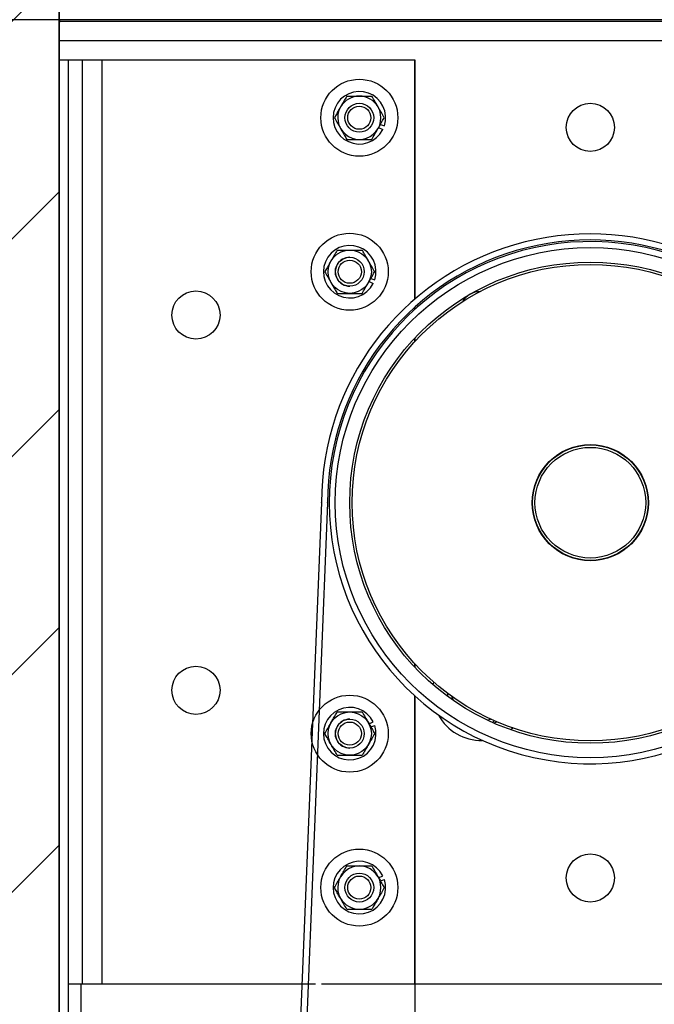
# Model space of a CAD drawing. Header units: inches. Extents: x 170 to 312, y 215 to 248.
# Tile 111 of 177: x 184.965 to 185.48, y 243.774 to 244.574. Entities that reach past the tile are written whole.
import ezdxf

# ---------------------------------------------------------------- set-up
doc = ezdxf.new("R2010")
doc.units = ezdxf.units.IN
doc.header["$LTSCALE"] = 0.25
doc.header["$MEASUREMENT"] = 0
doc.layers.add('ANNOTATIONS', color=1, linetype='Continuous')
doc.layers.add('STANDARD MOTOR LH', color=7, linetype='Continuous')
doc.styles.add('ARIAL', font='arial.ttf', dxfattribs={"height": 0.09375})
doc.dimstyles.new('STANDARD$0', dxfattribs={"dimtxt": 0.09375, "dimasz": 0.09375, "dimexe": 0.03125, "dimexo": 0.046875, "dimgap": 0.09, "dimtad": 0, "dimtih": 1, "dimtoh": 1, "dimdec": 4, "dimzin": 0, "dimdsep": 46, "dimtxsty": 'ARIAL', "dimcen": 0.09, "dimadec": 0, "dimazin": 0, "dimtfac": 1, "dimtdec": 4, "dimtofl": 0, "dimtmove": 0, "dimatfit": 1, "dimfxl": 1, "dimtolj": 1, "dimtzin": 0, "dimarcsym": 0})

# ---------------------------------------------------------------- blocks, each defined once
blk = doc.blocks.new('*D16')
at = {"layer": 'ANNOTATIONS', "color": 0, "lineweight": -2, "transparency": 16777216}
for p, q in [((185.82521, 243.78945), (186.22374, 243.78945)), ((186.19249, 243.6957), (186.19249, 243.5835)), ((186.19249, 243.19717), (186.19249, 243.30937)), ((185.04396, 243.10342), (186.22374, 243.10342))]:
    blk.add_line(p, q, dxfattribs=at)
at = {"layer": 'ANNOTATIONS', "color": 0, "transparency": 16777216}
for points in [[(186.17686, 243.6957), (186.20811, 243.6957), (186.19249, 243.78945)], [(186.17686, 243.19717), (186.20811, 243.19717), (186.19249, 243.10342)]]:
    blk.add_solid(points, dxfattribs=at)
at = {"layer": 'defpoints', "color": 0, "transparency": 16777216}
for p in [(185.77833, 243.78945), (186.19249, 243.78945), (184.99708, 243.10342)]:
    blk.add_point(p, dxfattribs=at)
at = {"layer": 'ANNOTATIONS', "color": 0, "transparency": 16777216, "insert": (186.19249, 243.44644), "char_height": 0.09375, "attachment_point": 5, "style": 'ARIAL'}
blk.add_mtext('\\A1;11"', dxfattribs=at)
blk = doc.blocks.new('*D18')
at = {"layer": 'ANNOTATIONS', "color": 0, "lineweight": -2, "transparency": 16777216}
for p, q in [((183.89607, 244.75967), (183.89607, 244.85342)), ((183.89607, 244.85342), (183.98982, 244.85342)), ((184.95181, 244.66592), (183.86482, 244.66592)), ((185.73146, 244.57365), (183.86482, 244.57365)), ((183.89607, 244.4799), (183.89607, 244.38615))]:
    blk.add_line(p, q, dxfattribs=at)
at = {"layer": 'ANNOTATIONS', "color": 0, "transparency": 16777216}
for points in [[(183.88044, 244.75967), (183.91169, 244.75967), (183.89607, 244.66592)], [(183.88044, 244.4799), (183.91169, 244.4799), (183.89607, 244.57365)]]:
    blk.add_solid(points, dxfattribs=at)
at = {"layer": 'defpoints', "color": 0, "transparency": 16777216}
for p in [(184.99868, 244.66592), (183.89607, 244.57365), (185.77833, 244.57365)]:
    blk.add_point(p, dxfattribs=at)
at = {"layer": 'ANNOTATIONS', "color": 0, "transparency": 16777216, "insert": (184.23851, 244.85342), "char_height": 0.09375, "attachment_point": 5, "style": 'ARIAL'}
blk.add_mtext('\\A1;1 1/2"', dxfattribs=at)
blk = doc.blocks.new('*D26')
at = {"layer": 'ANNOTATIONS', "color": 0, "lineweight": -2, "transparency": 16777216}
for p, q in [((184.99561, 244.71122), (184.99561, 245.27512)), ((185.77833, 244.61905), (185.77833, 245.27512)), ((185.08936, 245.24387), (185.09946, 245.24387)), ((185.68458, 245.24387), (185.66968, 245.24387))]:
    blk.add_line(p, q, dxfattribs=at)
at = {"layer": 'ANNOTATIONS', "color": 0, "transparency": 16777216}
for points in [[(185.08936, 245.25949), (185.08936, 245.22824), (184.99561, 245.24387)], [(185.68458, 245.25949), (185.68458, 245.22824), (185.77833, 245.24387)]]:
    blk.add_solid(points, dxfattribs=at)
at = {"layer": 'defpoints', "color": 0, "transparency": 16777216}
for p in [(185.77833, 245.24387), (184.99561, 244.66435), (185.77833, 244.57217)]:
    blk.add_point(p, dxfattribs=at)
at = {"layer": 'ANNOTATIONS', "color": 0, "transparency": 16777216, "insert": (185.38457, 245.24387), "char_height": 0.09375, "attachment_point": 5, "style": 'ARIAL'}
blk.add_mtext('\\A1;17 1/4"', dxfattribs=at)
blk = doc.blocks.new('*D28')
at = {"layer": 'ANNOTATIONS', "color": 0, "lineweight": -2, "transparency": 16777216}
for p, q in [((185.82521, 243.78945), (186.22374, 243.78945)), ((186.19249, 243.6957), (186.19249, 243.58331)), ((186.19249, 243.19717), (186.19249, 243.30956)), ((185.04396, 243.10342), (186.22374, 243.10342))]:
    blk.add_line(p, q, dxfattribs=at)
at = {"layer": 'ANNOTATIONS', "color": 0, "transparency": 16777216}
for points in [[(186.17686, 243.6957), (186.20811, 243.6957), (186.19249, 243.78945)], [(186.17686, 243.19717), (186.20811, 243.19717), (186.19249, 243.10342)]]:
    blk.add_solid(points, dxfattribs=at)
at = {"layer": 'defpoints', "color": 0, "transparency": 16777216}
for p in [(185.77833, 243.78945), (186.19249, 243.78945), (184.99708, 243.10342)]:
    blk.add_point(p, dxfattribs=at)
at = {"layer": 'ANNOTATIONS', "color": 0, "transparency": 16777216, "insert": (186.19249, 243.44644), "char_height": 0.09375, "attachment_point": 5, "style": 'ARIAL'}
blk.add_mtext('\\A1;  ', dxfattribs=at)
blk = doc.blocks.new('*D29')
at = {"layer": 'ANNOTATIONS', "color": 0, "lineweight": -2, "transparency": 16777216}
for p, q in [((185.82521, 244.57365), (186.65982, 244.57365)), ((186.62857, 244.4799), (186.62857, 243.97701)), ((186.62857, 243.19717), (186.62857, 243.70006)), ((185.04396, 243.10342), (186.65982, 243.10342))]:
    blk.add_line(p, q, dxfattribs=at)
at = {"layer": 'ANNOTATIONS', "color": 0, "transparency": 16777216}
for points in [[(186.61295, 244.4799), (186.6442, 244.4799), (186.62857, 244.57365)], [(186.61295, 243.19717), (186.6442, 243.19717), (186.62857, 243.10342)]]:
    blk.add_solid(points, dxfattribs=at)
at = {"layer": 'defpoints', "color": 0, "transparency": 16777216}
for p in [(185.77833, 244.57365), (186.62857, 244.57365), (184.99708, 243.10342)]:
    blk.add_point(p, dxfattribs=at)
at = {"layer": 'ANNOTATIONS', "color": 0, "transparency": 16777216, "insert": (186.62857, 243.83854), "char_height": 0.09375, "attachment_point": 5, "style": 'ARIAL'}
blk.add_mtext('\\A1;27 1/2"', dxfattribs=at)

msp = doc.modelspace()

# ---------------------------------------------------------------- hatches: boundary and pattern name
at = {"layer": 'STANDARD MOTOR LH'}
h = msp.add_hatch(dxfattribs=at)
h.set_pattern_fill('ANSI31', color=256, style=0)
h.set_pattern_definition([(45, (-0.30635, -11.93381), (-0.08838835, 0.08838835), [])])
edge = h.paths.add_edge_path()
edge.add_line((184.48146, 245.71433), (184.48146, 243.10342))
edge.add_line((184.48146, 243.10342), (184.99708, 243.10342))
edge.add_line((184.99708, 245.71433), (184.99708, 243.10342))
edge = h.paths.add_edge_path()
edge.add_line((184.43507, 245.71433), (184.72217, 245.71433))
edge.add_line((184.72217, 245.71433), (184.72217, 245.64563))
edge.add_line((184.72217, 245.64563), (184.76059, 245.77899))
edge.add_line((184.76059, 245.77899), (184.76059, 245.71433))
edge.add_line((184.76059, 245.71433), (185.05578, 245.71433))

# ---------------------------------------------------------------- linework, layer by layer
for p, q in [((184.99708, 240.10342), (184.99708, 245.71433)), ((184.99708, 245.71433), (184.99708, 243.10342)), ((185.77833, 244.57217), (184.99708, 244.57217)), ((185.59083, 244.55655), (184.99708, 244.55655)), ((185.28608, 244.54092), (184.99708, 244.54092)), ((185.00452, 244.54092), (185.00452, 243.66955)), ((185.01624, 243.79092), (185.01624, 244.54092)), ((185.03186, 244.54092), (185.03186, 243.79092)), ((185.28577, 244.34674), (185.28577, 244.54092)), ((185.28608, 244.34701), (185.28608, 244.54092)), ((185.25792, 244.48852), (185.26114, 244.48747)), ((185.25651, 244.48608), (185.25986, 244.48438)), ((185.2487, 244.36108), (185.25205, 244.35938)), ((185.2501, 244.36352), (185.25333, 244.36247)), ((185.28577, 244.33839), (185.28577, 244.34018)), ((185.28608, 244.33868), (185.28608, 244.34046)), ((185.28577, 244.31218), (185.28577, 244.31505)), ((185.28608, 244.31252), (185.28608, 244.31538)), ((185.21013, 244.18164), (185.17293, 243.26117)), ((185.21505, 244.18145), (185.17785, 243.26117)), ((185.28577, 244.04805), (185.28577, 244.05092)), ((185.28608, 244.04771), (185.28608, 244.05058)), ((185.28577, 243.79092), (185.28577, 244.02471)), ((185.31232, 244.02686), (185.31252, 244.02428)), ((185.3157, 244.02476), (185.3167, 244.02181)), ((185.28608, 243.38467), (185.28608, 244.02442)), ((185.2487, 244.00202), (185.25205, 244.00372)), ((185.2501, 243.99958), (185.25333, 244.00063)), ((185.36564, 243.99863), (185.36392, 243.99716)), ((185.25651, 243.87702), (185.25986, 243.87872)), ((185.25792, 243.87458), (185.26114, 243.87563)), ((185.00452, 243.79092), (185.20519, 243.79092)), ((185.01496, 243.63797), (185.01496, 243.79092)), ((185.21012, 243.79092), (185.28577, 243.79092)), ((185.28608, 243.79092), (185.52834, 243.79092))]:
    msp.add_line(p, q, dxfattribs=at)
at = {"layer": 'STANDARD MOTOR LH', "flags": 128}
for points in [[(185.30086, 244.03357), (185.30106, 244.03474), (185.30127, 244.0358)], [(185.31695, 244.02111), (185.31647, 244.02312), (185.31632, 244.02394)], [(185.34784, 244.00574), (185.34694, 244.00541), (185.34508, 244.00487)], [(185.35004, 244.00262), (185.35032, 244.00273), (185.35237, 244.00373)]]:
    msp.add_lwpolyline(points, dxfattribs=at)
at = {"layer": 'STANDARD MOTOR LH'}
for centre, radius in [((185.24083, 244.49405), 0.03125), ((185.24083, 244.49405), 0.01172), ((185.42833, 244.48624), 0.01953), ((185.24083, 244.49405), 0.00939), ((185.23302, 244.36905), 0.03125), ((185.23302, 244.36905), 0.01756), ((185.42833, 244.18155), 0.20703), ((185.23308, 244.36905), 0.01172), ((185.23308, 244.36905), 0.00939), ((185.42833, 244.18155), 0.19531), ((185.42833, 244.18155), 0.19336), ((185.10822, 244.33389), 0.01953), ((185.42833, 244.18155), 0.04719), ((185.42833, 244.18155), 0.04688), ((185.42833, 244.18155), 0.04492), ((185.10822, 244.02921), 0.01953), ((185.23302, 243.99405), 0.03125), ((185.23302, 243.99405), 0.01756), ((185.23308, 243.99405), 0.01172), ((185.23308, 243.99405), 0.00939), ((185.24083, 243.86905), 0.03125), ((185.42833, 243.87686), 0.01953), ((185.24083, 243.86905), 0.01172), ((185.24083, 243.86905), 0.00939)]:
    msp.add_circle(centre, radius, dxfattribs=at)
for centre, radius, start, end in [((184.99856, 244.57365), 0.00148, 180, 270), ((185.24083, 244.49405), 0.02134, 342.05172, 333.05172), ((185.24083, 244.49405), 0.01756, 30, 150.00001), ((185.24083, 244.49405), 0.01756, 150, 30), ((185.42833, 244.18155), 0.2182, 32.79648, 179.97526), ((185.42833, 244.18155), 0.21328, 32.79648, 179.97526), ((185.42833, 244.18155), 0.21195, 0.34441, 343.1474), ((185.23302, 244.36905), 0.02134, 342.05172, 333.05172), ((185.23302, 244.36905), 0.01172, 90, 270.14014), ((185.33947, 244.33547), 0.01758, 91.46319, 148.53681), ((185.19969, 244.18165), 0.01044, 359.27614, 359.97526), ((185.19969, 244.18165), 0.01536, 359.27614, 359.97526), ((185.23302, 243.99405), 0.02134, 26.94828, 17.94828), ((185.33947, 244.02763), 0.03906, 208.25718, 271.74282), ((185.23302, 243.99405), 0.01172, 89.85986, 270), ((185.24083, 243.86905), 0.02134, 26.94828, 17.94828), ((185.24083, 243.86905), 0.01756, 330, 209.99996), ((185.24083, 243.86905), 0.01756, 210, 330.00003)]:
    msp.add_arc(centre, radius, start, end, dxfattribs=at)
for points, knots in [([(185.23069, 244.51161), (185.22991, 244.51025), (185.2283, 244.50747), (185.22655, 244.50443), (185.22565, 244.50287), (185.22562, 244.50283)], [0, 0, 0, 0, 0.4840327, 0.9856318, 1, 1, 1, 1]), ([(185.23069, 244.51161), (185.23155, 244.51161), (185.23477, 244.51161), (185.23827, 244.51161), (185.24083, 244.51161)], [0, 0, 0, 0, 0.266112, 1, 1, 1, 1]), ([(185.24083, 244.51161), (185.24106, 244.51161), (185.24389, 244.51161), (185.24737, 244.51161), (185.25037, 244.51161), (185.25097, 244.51161)], [0, 0, 0, 0, 0.066046, 0.812822, 1, 1, 1, 1]), ([(185.25604, 244.50283), (185.25533, 244.50406), (185.25389, 244.50656), (185.25221, 244.50947), (185.25125, 244.51113), (185.25097, 244.51161)], [0, 0, 0, 0, 0.405748, 0.82612, 1, 1, 1, 1]), ([(185.22562, 244.50283), (185.22491, 244.5016), (185.22347, 244.4991), (185.22179, 244.49619), (185.22083, 244.49453), (185.22055, 244.49405)], [0, 0, 0, 0, 0.405748, 0.826113, 1, 1, 1, 1]), ([(185.26111, 244.49405), (185.26032, 244.49541), (185.25872, 244.49819), (185.25697, 244.50123), (185.25607, 244.50279), (185.25604, 244.50283)], [0, 0, 0, 0, 0.4840327, 0.9856318, 1, 1, 1, 1]), ([(185.22055, 244.49405), (185.22134, 244.49269), (185.22294, 244.48991), (185.2247, 244.48687), (185.2256, 244.48531), (185.22562, 244.48527)], [0, 0, 0, 0, 0.483955, 0.985633, 1, 1, 1, 1]), ([(185.25604, 244.48527), (185.25675, 244.4865), (185.25819, 244.489), (185.25987, 244.4919), (185.26083, 244.49356), (185.26111, 244.49405)], [0, 0, 0, 0, 0.405675, 0.826075, 1, 1, 1, 1]), ([(185.22562, 244.48527), (185.22633, 244.48404), (185.22778, 244.48154), (185.22945, 244.47863), (185.23041, 244.47697), (185.23069, 244.47649)], [0, 0, 0, 0, 0.405701, 0.826067, 1, 1, 1, 1]), ([(185.25097, 244.47649), (185.25176, 244.47785), (185.25336, 244.48063), (185.25512, 244.48367), (185.25602, 244.48522), (185.25604, 244.48527)], [0, 0, 0, 0, 0.483978, 0.985632, 1, 1, 1, 1]), ([(185.23069, 244.47649), (185.23155, 244.47649), (185.23477, 244.47649), (185.23827, 244.47649), (185.24083, 244.47649)], [0, 0, 0, 0, 0.266112, 1, 1, 1, 1]), ([(185.24083, 244.47649), (185.24106, 244.47649), (185.24389, 244.47649), (185.24737, 244.47649), (185.25037, 244.47649), (185.25097, 244.47649)], [0, 0, 0, 0, 0.066046, 0.812822, 1, 1, 1, 1]), ([(185.22288, 244.38661), (185.22209, 244.38525), (185.22049, 244.38247), (185.21875, 244.37943), (185.21784, 244.37787), (185.21781, 244.37783)], [0, 0, 0, 0, 0.483978, 0.985575, 1, 1, 1, 1]), ([(185.22288, 244.38661), (185.22374, 244.38661), (185.22696, 244.38661), (185.23046, 244.38661), (185.23302, 244.38661)], [0, 0, 0, 0, 0.266219, 1, 1, 1, 1]), ([(185.23302, 244.38661), (185.23325, 244.38661), (185.23608, 244.38661), (185.23956, 244.38661), (185.24256, 244.38661), (185.24316, 244.38661)], [0, 0, 0, 0, 0.066046, 0.812928, 1, 1, 1, 1]), ([(185.24823, 244.37783), (185.24752, 244.37906), (185.24608, 244.38156), (185.2444, 244.38447), (185.24344, 244.38613), (185.24316, 244.38661)], [0, 0, 0, 0, 0.405748, 0.826113, 1, 1, 1, 1]), ([(185.21781, 244.37783), (185.2171, 244.3766), (185.21566, 244.3741), (185.21398, 244.37119), (185.21302, 244.36953), (185.21274, 244.36905)], [0, 0, 0, 0, 0.405694, 0.826067, 1, 1, 1, 1]), ([(185.2533, 244.36905), (185.25251, 244.37041), (185.25091, 244.37319), (185.24915, 244.37623), (185.24825, 244.37779), (185.24823, 244.37783)], [0, 0, 0, 0, 0.483978, 0.985632, 1, 1, 1, 1]), ([(185.21274, 244.36905), (185.21353, 244.36768), (185.21513, 244.36491), (185.21689, 244.36187), (185.21779, 244.36031), (185.21781, 244.36027)], [0, 0, 0, 0, 0.4840327, 0.9856318, 1, 1, 1, 1]), ([(185.24823, 244.36027), (185.24894, 244.3615), (185.25038, 244.364), (185.25206, 244.3669), (185.25302, 244.36856), (185.2533, 244.36905)], [0, 0, 0, 0, 0.405748, 0.82612, 1, 1, 1, 1]), ([(185.21781, 244.36027), (185.21852, 244.35904), (185.21996, 244.35654), (185.22164, 244.35363), (185.2226, 244.35197), (185.22288, 244.35149)], [0, 0, 0, 0, 0.4057471, 0.8261649, 1, 1, 1, 1]), ([(185.24316, 244.35149), (185.24395, 244.35285), (185.24555, 244.35563), (185.24731, 244.35867), (185.2482, 244.36022), (185.24823, 244.36027)], [0, 0, 0, 0, 0.4840327, 0.9856318, 1, 1, 1, 1]), ([(185.22288, 244.35149), (185.22374, 244.35149), (185.22696, 244.35149), (185.23046, 244.35149), (185.23302, 244.35149)], [0, 0, 0, 0, 0.266219, 1, 1, 1, 1]), ([(185.23302, 244.35149), (185.23325, 244.35149), (185.23608, 244.35149), (185.23956, 244.35149), (185.24256, 244.35149), (185.24316, 244.35149)], [0, 0, 0, 0, 0.066046, 0.812928, 1, 1, 1, 1]), ([(185.21781, 244.00283), (185.21852, 244.00406), (185.21996, 244.00656), (185.22164, 244.00947), (185.2226, 244.01113), (185.22288, 244.01161)], [0, 0, 0, 0, 0.4057471, 0.8261649, 1, 1, 1, 1]), ([(185.22288, 244.01161), (185.22374, 244.01161), (185.22696, 244.01161), (185.23046, 244.01161), (185.23302, 244.01161)], [0, 0, 0, 0, 0.266219, 1, 1, 1, 1]), ([(185.23302, 244.01161), (185.23325, 244.01161), (185.23608, 244.01161), (185.23956, 244.01161), (185.24256, 244.01161), (185.24316, 244.01161)], [0, 0, 0, 0, 0.066046, 0.812928, 1, 1, 1, 1]), ([(185.24316, 244.01161), (185.24395, 244.01025), (185.24555, 244.00747), (185.24731, 244.00443), (185.2482, 244.00287), (185.24823, 244.00283)], [0, 0, 0, 0, 0.4840327, 0.9856318, 1, 1, 1, 1]), ([(185.21274, 243.99405), (185.21353, 243.99541), (185.21513, 243.99819), (185.21689, 244.00123), (185.21779, 244.00279), (185.21781, 244.00283)], [0, 0, 0, 0, 0.4840327, 0.9856318, 1, 1, 1, 1]), ([(185.24823, 244.00283), (185.24894, 244.0016), (185.25038, 243.9991), (185.25206, 243.99619), (185.25302, 243.99453), (185.2533, 243.99405)], [0, 0, 0, 0, 0.405748, 0.82612, 1, 1, 1, 1]), ([(185.35059, 244.00481), (185.35025, 244.00442), (185.34973, 244.00383), (185.34923, 244.00327), (185.34906, 244.00307)], [0, 0, 0, 0, 0.659553, 1, 1, 1, 1]), ([(185.21781, 243.98527), (185.2171, 243.9865), (185.21566, 243.989), (185.21398, 243.9919), (185.21302, 243.99356), (185.21274, 243.99405)], [0, 0, 0, 0, 0.405694, 0.826067, 1, 1, 1, 1]), ([(185.2533, 243.99405), (185.25251, 243.99268), (185.25091, 243.98991), (185.24915, 243.98687), (185.24825, 243.98531), (185.24823, 243.98527)], [0, 0, 0, 0, 0.483978, 0.985632, 1, 1, 1, 1]), ([(185.22288, 243.97649), (185.22209, 243.97785), (185.22049, 243.98063), (185.21875, 243.98367), (185.21784, 243.98522), (185.21781, 243.98527)], [0, 0, 0, 0, 0.483978, 0.985575, 1, 1, 1, 1]), ([(185.24823, 243.98527), (185.24752, 243.98404), (185.24608, 243.98154), (185.2444, 243.97863), (185.24344, 243.97697), (185.24316, 243.97649)], [0, 0, 0, 0, 0.405748, 0.826113, 1, 1, 1, 1]), ([(185.22288, 243.97649), (185.22374, 243.97649), (185.22696, 243.97649), (185.23046, 243.97649), (185.23302, 243.97649)], [0, 0, 0, 0, 0.266219, 1, 1, 1, 1]), ([(185.23302, 243.97649), (185.23325, 243.97649), (185.23608, 243.97649), (185.23956, 243.97649), (185.24256, 243.97649), (185.24316, 243.97649)], [0, 0, 0, 0, 0.066046, 0.812928, 1, 1, 1, 1]), ([(185.22562, 243.87783), (185.22633, 243.87906), (185.22778, 243.88156), (185.22945, 243.88447), (185.23041, 243.88613), (185.23069, 243.88661)], [0, 0, 0, 0, 0.405701, 0.826067, 1, 1, 1, 1]), ([(185.23069, 243.88661), (185.23155, 243.88661), (185.23477, 243.88661), (185.23827, 243.88661), (185.24083, 243.88661)], [0, 0, 0, 0, 0.266112, 1, 1, 1, 1]), ([(185.24083, 243.88661), (185.24106, 243.88661), (185.24389, 243.88661), (185.24737, 243.88661), (185.25037, 243.88661), (185.25097, 243.88661)], [0, 0, 0, 0, 0.066046, 0.812822, 1, 1, 1, 1]), ([(185.25097, 243.88661), (185.25176, 243.88525), (185.25336, 243.88247), (185.25512, 243.87943), (185.25602, 243.87787), (185.25604, 243.87783)], [0, 0, 0, 0, 0.483978, 0.985632, 1, 1, 1, 1]), ([(185.22055, 243.86905), (185.22134, 243.87041), (185.22294, 243.87319), (185.2247, 243.87623), (185.2256, 243.87779), (185.22562, 243.87783)], [0, 0, 0, 0, 0.483955, 0.985633, 1, 1, 1, 1]), ([(185.25604, 243.87783), (185.25675, 243.8766), (185.25819, 243.8741), (185.25987, 243.87119), (185.26083, 243.86953), (185.26111, 243.86905)], [0, 0, 0, 0, 0.405675, 0.826075, 1, 1, 1, 1]), ([(185.22562, 243.86027), (185.22491, 243.8615), (185.22347, 243.86399), (185.22179, 243.86691), (185.22083, 243.86856), (185.22055, 243.86905)], [0, 0, 0, 0, 0.405748, 0.826113, 1, 1, 1, 1]), ([(185.26111, 243.86905), (185.26032, 243.86768), (185.25872, 243.86491), (185.25697, 243.86187), (185.25607, 243.86031), (185.25604, 243.86027)], [0, 0, 0, 0, 0.4840327, 0.9856318, 1, 1, 1, 1]), ([(185.23069, 243.85149), (185.22991, 243.85285), (185.2283, 243.85563), (185.22655, 243.85867), (185.22565, 243.86022), (185.22562, 243.86027)], [0, 0, 0, 0, 0.4840327, 0.9856318, 1, 1, 1, 1]), ([(185.25604, 243.86027), (185.25533, 243.85904), (185.25389, 243.85654), (185.25221, 243.85363), (185.25125, 243.85197), (185.25097, 243.85149)], [0, 0, 0, 0, 0.405748, 0.82612, 1, 1, 1, 1]), ([(185.23069, 243.85149), (185.23155, 243.85149), (185.23477, 243.85149), (185.23827, 243.85149), (185.24083, 243.85149)], [0, 0, 0, 0, 0.266112, 1, 1, 1, 1]), ([(185.24083, 243.85149), (185.24106, 243.85149), (185.24389, 243.85149), (185.24737, 243.85149), (185.25037, 243.85149), (185.25097, 243.85149)], [0, 0, 0, 0, 0.066046, 0.812822, 1, 1, 1, 1])]:
    msp.add_open_spline(points, degree=3, knots=knots, dxfattribs=at)

# ---------------------------------------------------------------- dimensions: what is measured, and where the dimension line sits
at = {"layer": 'ANNOTATIONS'}
dim = msp.add_linear_dim(base=(185.77833, 245.24387), p1=(184.99561, 244.66435), p2=(185.77833, 244.57217), text='17 1/4"', dimstyle='STANDARD$0', dxfattribs=at)
dim.commit()
dim.dimension.update_dxf_attribs({"geometry": '*D26', "text_midpoint": (185.38457, 245.24387), "dimtype": 160})
for base, p1, text, picture, middle in [((183.89607, 244.57365), (184.99868, 244.66592), '1 1/2"', '*D18', (184.23851, 244.85342)), ((186.62857, 244.57365), (184.99708, 243.10342), '27 1/2"', '*D29', (186.62857, 243.83854))]:
    dim = msp.add_linear_dim(base=base, p1=p1, p2=(185.77833, 244.57365), angle=90, text=text, dimstyle='STANDARD$0', dxfattribs=at)
    dim.commit()
    dim.dimension.update_dxf_attribs({"geometry": picture, "text_midpoint": middle, "dimtype": 160})
for text, picture in [('11"', '*D16'), ('  ', '*D28')]:
    dim = msp.add_linear_dim(base=(186.19249, 243.78945), p1=(184.99708, 243.10342), p2=(185.77833, 243.78945), angle=90, text=text, dimstyle='STANDARD$0', dxfattribs=at)
    dim.commit()
    dim.dimension.update_dxf_attribs({"geometry": picture, "text_midpoint": (186.19249, 243.44644)})

doc.saveas('drawing.dxf')
